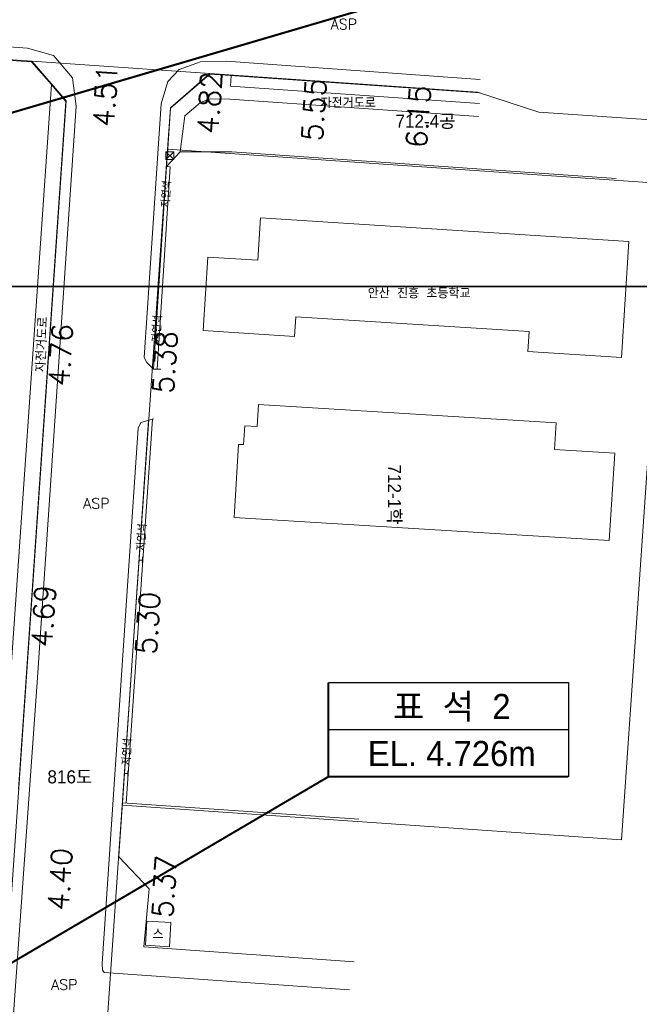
# Model space of a CAD drawing. Header units: metres. Extents: x 183400 to 184400, y 422200 to 427800.
# Tile 34 of 221: x 184100 to 184219, y 423263 to 423451. Entities that reach past the tile are written whole.
import ezdxf
from ezdxf.enums import TextEntityAlignment as Align

# ---------------------------------------------------------------- set-up
doc = ezdxf.new("R2010")
doc.units = ezdxf.units.M
for name, color, linetype in [('BB', 7, 'Continuous'), ('NR', 7, 'Continuous'), ('구조물명칭_작업', 5, 'Continuous'), ('일람표', 7, 'Continuous'), ('횡단타점', 11, 'Continuous')]:
    doc.layers.add(name, color=color, linetype=linetype)
for name, color, linetype, lineweight in [('지번', 252, 'Continuous', 5), ('지적', 252, 'Continuous', 5), ('현황도', 7, 'Continuous', 5), ('현황선', 7, 'Continuous', 5)]:
    doc.layers.add(name, color=color, linetype=linetype, lineweight=lineweight)
doc.layers.get('BB').off()
doc.styles.add('GHS', font='ROMANS', dxfattribs={"bigfont": 'GHS'})
doc.styles.add('gwang', font='romans.shx', dxfattribs={"bigfont": ' WHGTXT.SHX'})
doc.styles.add('UPM', font='Gulim.ttf')
doc.styles.add('평면도1(프)$0$굴림', font='Gulim.ttf')

# ---------------------------------------------------------------- blocks, each defined once
blk = doc.blocks.new('BB')
at = {"layer": '현황선'}
for points in [[(-0.75, 0.75), (-0.75, -0.75), (0.75, -0.75), (0.75, 0.75), (-0.75, 0.75), (0.75, -0.75)], [(-0.75, -0.75), (0.75, 0.75)]]:
    blk.add_lwpolyline(points, dxfattribs=at)
at = {"layer": '현황선', "style": 'GHS'}
blk.add_text('분 전 함', height=0.228, dxfattribs=at).set_placement((-0.62, -0.13))

msp = doc.modelspace()

# ---------------------------------------------------------------- linework, layer by layer
at = {"layer": 'NR'}
for p, q in [((184123.31, 423347.76), (184124.01, 423347.71)), ((184120.52, 423306.94), (184121.22, 423306.9))]:
    msp.add_line(p, q, dxfattribs=at)
for points in [[(184123.95, 423348.21), (184123.88, 423347.23), (184123.9, 423348.21), (184123.83, 423347.24)], [(184124.01, 423348.42), (184123.91, 423347.02), (184123.96, 423348.42), (184123.87, 423347.02)], [(184124.07, 423348.62), (184123.95, 423346.81), (184124.02, 423348.63), (184123.9, 423346.81)], [(184121.15, 423307.39), (184121.09, 423306.41), (184121.1, 423307.4), (184121.04, 423306.42)], [(184121.22, 423307.6), (184121.12, 423306.2), (184121.17, 423307.6), (184121.07, 423306.2)], [(184121.28, 423307.8), (184121.16, 423305.99), (184121.23, 423307.81), (184121.11, 423305.99)]]:
    msp.add_solid(points, dxfattribs=at)
at = {"layer": '구조물명칭_작업', "ltscale": 20, "const_width": 0.4}
for points in [[(184200.08, 423462.92), (184084.69, 423429.03)], [(184159.52, 423306.28), (184093.64, 423267.59)]]:
    msp.add_lwpolyline(points, dxfattribs=at)
at = {"layer": '구조물명칭_작업', "linetype": 'Continuous'}
msp.add_lwpolyline([(184205.42, 423306.28, 0.4, 0.4, 0), (184159.52, 423306.28, 0.4, 0.4, 0), (184159.52, 423324.28, 0, 0, 0)], format="xyseb", dxfattribs=at)
for points in [[(184159.52, 423324.28), (184205.42, 423324.28), (184205.42, 423315.28)], [(184159.52, 423315.28), (184205.42, 423315.28), (184205.42, 423306.28)]]:
    msp.add_lwpolyline(points, dxfattribs=at)
at = {"layer": '일람표'}
for points in [[(183800, 423400), (184400, 423400), (184400, 423800), (183800, 423800)], [(183700, 423000), (184300, 423000), (184300, 423400), (183700, 423400)]]:
    msp.add_lwpolyline(points, close=True, dxfattribs=at)
at = {"layer": '지적', "linetype": 'Continuous'}
for points in [[(184091.63, 423468.92), (184089.9, 423443.97), (184102.8, 423443.07), (184136.86, 423440.71), (184188.05, 423437.16), (184199.78, 423433.34), (184235.13, 423430.89), (184253.17, 423432.65), (184277.68, 423430.95)], [(184089.9, 423443.97), (184055.43, 422945.15), (184068.32, 422944.26), (184075.87, 422950.83), (184109.36, 423435.53), (184102.8, 423443.07), (184089.9, 423443.97)], [(184102.8, 423443.07), (184109.36, 423435.53), (184075.87, 422950.83), (184068.32, 422944.26), (184102.38, 422941.89), (184095.82, 422949.43), (184096.37, 422957.34), (184108.63, 423134.84), (184116.17, 423141.4), (184212.19, 423134.75), (184237.13, 423133.03), (184300, 423128.68)], [(184300, 423148.73), (184117.56, 423161.36), (184110.99, 423168.91), (184120.1, 423300.85), (184128.76, 423426.24), (184129.31, 423434.14), (184136.86, 423440.71), (184102.8, 423443.07)], [(184136.86, 423440.71), (184129.31, 423434.14), (184128.76, 423426.24), (184224.23, 423419.62), (184277.68, 423415.91)], [(184277.68, 423430.95), (184253.17, 423432.65), (184235.13, 423430.89), (184199.78, 423433.34), (184188.05, 423437.16), (184136.86, 423440.71)], [(184128.76, 423426.24), (184120.1, 423300.85), (184215.57, 423294.23), (184224.23, 423419.62), (184128.76, 423426.24)], [(184224.23, 423419.62), (184215.57, 423294.23), (184120.1, 423300.85), (184110.99, 423168.91), (184117.56, 423161.36), (184300, 423148.73)]]:
    msp.add_lwpolyline(points, dxfattribs=at)
at = {"layer": '현황도'}
for p, q in [((184140.9, 423440.31), (184140.81, 423438.32)), ((184129.23, 423422.89), (184128.53, 423422.97))]:
    msp.add_line(p, q, dxfattribs=at)
for points in [[(184080.78, 423161.53), (184084.37, 423162.11), (184087.6, 423163.08), (184090.04, 423165.29), (184091.84, 423167.48), (184093.12, 423172.64), (184093.4, 423174.12), (184097.92, 423241.27), (184103.91, 423325.27), (184108.61, 423395.06), (184111.28, 423434.46), (184110.6, 423439.91), (184106.95, 423444.18), (184101.98, 423445.54), (184090.23, 423446.42)], [(184090.02, 423443.78), (184102.75, 423442.94), (184106.54, 423438.61), (184097.34, 423305.17), (184095.68, 423303.4), (184095.52, 423301.24), (184079.97, 423302.18)], [(184127.48, 423384.19), (184126.05, 423384.22), (184124.8, 423385.47), (184124.26, 423386.43), (184127.55, 423434.92), (184128.8, 423439.2), (184130.97, 423441.49), (184135.04, 423442.94), (184139.97, 423443.07), (184188.54, 423439.59)], [(184128.77, 423425.35), (184129.31, 423434.1), (184136.82, 423440.57), (184140.71, 423440.33), (184188.56, 423437)], [(184106.54, 423438.61), (184109.32, 423435.36)], [(184140.81, 423438.32), (184188.42, 423435.01)], [(184109.32, 423435.36), (184100.26, 423303.9)], [(184140.64, 423435.82), (184136.93, 423435.86), (184135.03, 423435.2), (184132.08, 423432.6), (184131.17, 423425.77)], [(184140.64, 423435.82), (184188.25, 423432.51)], [(184131.17, 423425.77), (184128.53, 423422.97)], [(184128.77, 423425.35), (184128.53, 423422.97)], [(184131.17, 423425.77), (184141.07, 423425.75), (184214.58, 423420.67)], [(184128.53, 423422.97), (184126.05, 423384.22)], [(184129.23, 423422.89), (184126.75, 423384.21)], [(184146.53, 423413.1), (184146.01, 423405.01)], [(184146.53, 423413.1), (184216.99, 423408.59)], [(184215.57, 423386.45), (184216.99, 423408.59)], [(184135.55, 423391.56), (184136.45, 423405.62)], [(184136.45, 423405.62), (184146.01, 423405.01)], [(184153.27, 423394.23), (184153.03, 423390.45)], [(184197.91, 423391.37), (184153.27, 423394.23)], [(184135.55, 423391.56), (184153.03, 423390.45)], [(184197.91, 423391.37), (184197.66, 423387.59)], [(184197.66, 423387.59), (184215.57, 423386.45)], [(184145.88, 423373.23), (184146.14, 423377.46)], [(184203.09, 423373.95), (184146.14, 423377.46)], [(184163.55, 423265.51), (184116.62, 423268.84), (184116.35, 423269.31), (184116.27, 423270.57), (184121.28, 423345.65), (184123.15, 423372.94), (184123.63, 423373.98), (184126.14, 423374.71)], [(184120.13, 423301.28), (184125.14, 423374.42)], [(184120.83, 423301.23), (184125.85, 423374.63)], [(184202.78, 423368.82), (184203.09, 423373.95)], [(184143.3, 423369.77), (184143.52, 423373.37)], [(184145.88, 423373.23), (184143.52, 423373.37)], [(184141.49, 423355.85), (184142.35, 423369.82)], [(184143.3, 423369.77), (184142.35, 423369.82)], [(184202.78, 423368.82), (184214.28, 423368.11)], [(184213.25, 423351.42), (184214.28, 423368.11)], [(184141.49, 423355.85), (184213.25, 423351.42)], [(184119.52, 423292.14), (184120.13, 423301.28)], [(184120.13, 423301.28), (184165.34, 423298.16)], [(184119.52, 423292.14), (184119.44, 423290.94), (184125.25, 423284.87), (184124.24, 423273.73), (184164.48, 423270.87)], [(184124.78, 423278.65), (184124.52, 423274.05)], [(184124.78, 423278.65), (184129.38, 423278.39)], [(184129.38, 423278.39), (184129.11, 423273.78)], [(184129.11, 423273.78), (184124.52, 423274.05)]]:
    msp.add_lwpolyline(points, dxfattribs=at)

# ---------------------------------------------------------------- block references
at = {"layer": 'BB'}
msp.add_blockref('BB', (184129.18, 423425.01), dxfattribs=at)

# ---------------------------------------------------------------- texts
at = {"layer": '구조물명칭_작업', "linetype": 'Continuous', "style": '평면도1(프)$0$굴림'}
for s, p in [('표  석  2', (184183.11, 423317.31)), ('EL. 4.726m', (184183.11, 423308.31))]:
    msp.add_text(s, height=4.8, dxfattribs=at).set_placement(p, align=Align.CENTER)
at = {"layer": '지번', "style": 'UPM'}
for s, p in [('712-4공', (184178.1, 423431.62)), ('816도', (184110.08, 423306.26))]:
    msp.add_text(s, height=2.5, dxfattribs=at).set_placement(p, align=Align.MIDDLE_CENTER)
msp.add_text('712-1학', height=2.5, rotation=270, dxfattribs=at).set_placement((184172.17, 423360.23), align=Align.MIDDLE_CENTER)
at = {"layer": '현황도', "style": 'GHS'}
for s, p in [('ASP', (184159.95, 423449.15)), ('자전거도로', (184158.02, 423434.14)), ('안산 진흥 초등학교', (184167.05, 423397.73)), ('ASP', (184112.63, 423357.53)), ('스', (184125.88, 423275.18)), ('ASP', (184106.48, 423265.54))]:
    msp.add_text(s, height=2, dxfattribs=at).set_placement(p)
for s, height, rotation, p in [('자연석', 1.5, 86.0862, (184129.15, 423415.06)), ('자전거도로', 2, 87.3847, (184105.43, 423383.61)), ('자연석', 1.5, 86.0862, (184127.4, 423389.35)), ('자연석', 1.5, 86.0862, (184124.47, 423349.48)), ('자연석', 1.5, 86.0862, (184121.66, 423308.44))]:
    msp.add_text(s, height=height, rotation=rotation, dxfattribs=at).set_placement(p)
at = {"layer": '횡단타점', "color": 171, "style": 'gwang'}
for s, rotation, p in [('4.51', 86.1779, (184118.84, 423436.34)), ('4.82', 86.1779, (184138.79, 423435)), ('5.55', 86.1779, (184158.75, 423433.67)), ('6.15', 86.1779, (184178.7, 423432.34)), ('4.76', 86.1313, (184110.3, 423386.75)), ('5.38', 86.1313, (184130.25, 423385.41)), ('4.69', 86.1313, (184107.03, 423336.86)), ('5.30', 86.1313, (184126.99, 423335.51)), ('4.40', 86.1313, (184110.19, 423286.53)), ('5.37', 86.1313, (184130.14, 423285.18))]:
    msp.add_text(s, height=4, rotation=rotation, dxfattribs=at).set_placement(p, align=Align.CENTER)

doc.saveas('drawing.dxf')
